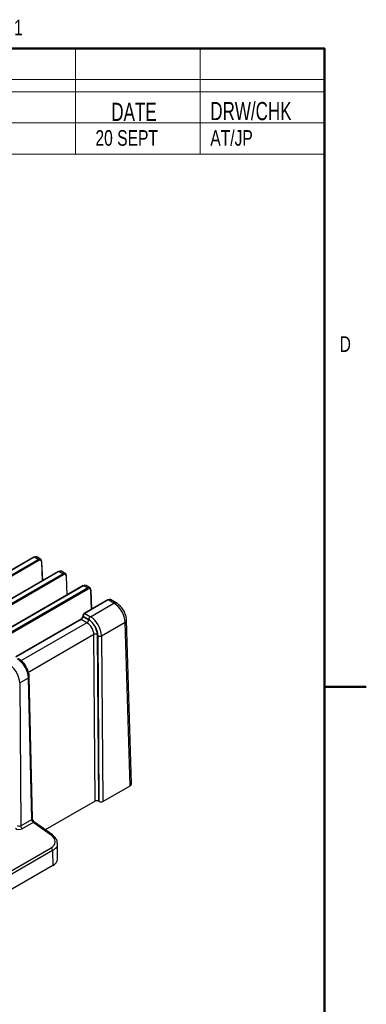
# Model space of a CAD drawing. Header units: millimetres. Extents: x 1 to 863, y 1 to 558.
# Tile 19 of 19: x 792 to 863, y 354 to 555. Entities that reach past the tile are written whole.
import ezdxf

# ---------------------------------------------------------------- set-up
doc = ezdxf.new("R2010")
doc.units = ezdxf.units.MM
doc.styles.add('SLDTEXTSTYLE0', font='TXT', dxfattribs={"width": 0.7})
doc.styles.add('SLDTEXTSTYLE1', font='TXT', dxfattribs={"width": 0.75})

msp = doc.modelspace()

# ---------------------------------------------------------------- linework, layer by layer
at = {"color": 7, "linetype": 'Continuous', "lineweight": 50}
for p, q in [((9.548, 549.252), (854.052, 549.252)), ((854.052, 549.252), (854.052, 9.548)), ((854.052, 419.1), (862.552, 419.1))]:
    msp.add_line(p, q, dxfattribs=at)
at = {"color": 7, "linetype": 'Continuous', "lineweight": 18}
for p, q in [((854.075, 549.275), (600.075, 549.275)), ((803.275, 549.275), (803.275, 527.685)), ((828.675, 549.275), (828.675, 527.685)), ((854.075, 549.275), (854.075, 542.925)), ((854.075, 542.925), (600.075, 542.925)), ((854.075, 542.925), (600.075, 542.925)), ((854.075, 542.925), (854.075, 540.385)), ((854.075, 540.385), (600.075, 540.385)), ((854.075, 540.385), (600.075, 540.385)), ((854.075, 540.385), (854.075, 534.035)), ((854.075, 534.035), (600.075, 534.035)), ((854.075, 534.035), (600.075, 534.035)), ((854.075, 534.035), (854.075, 527.685)), ((854.075, 527.685), (600.075, 527.685))]:
    msp.add_line(p, q, dxfattribs=at)
at = {"color": 7, "linetype": 'Continuous', "lineweight": 25}
for p, q in [((794.763, 445.507), (707.154, 394.931)), ((794.863, 445.497), (707.254, 394.921)), ((708.039, 394.468), (795.648, 445.044)), ((795.79, 444.803), (708.18, 394.227)), ((795.648, 445.044), (794.863, 445.497)), ((796.152, 445.091), (795.359, 445.549)), ((796.507, 440.717), (796.369, 444.48)), ((796.567, 440.752), (796.428, 444.565)), ((799.784, 442.609), (712.174, 392.033)), ((799.884, 442.599), (712.274, 392.023)), ((713.059, 391.57), (800.669, 442.146)), ((800.81, 441.905), (713.201, 391.329)), ((800.669, 442.146), (799.884, 442.599)), ((801.173, 442.193), (800.38, 442.651)), ((801.588, 437.853), (801.448, 441.666)), ((804.804, 439.71), (717.195, 389.134)), ((804.904, 439.7), (717.295, 389.125)), ((801.527, 437.819), (801.39, 441.581)), ((805.689, 439.247), (804.904, 439.7)), ((806.193, 439.295), (805.4, 439.752)), ((718.08, 388.672), (805.689, 439.247)), ((805.831, 439.007), (718.221, 388.431)), ((806.548, 434.92), (806.41, 438.683)), ((806.608, 434.955), (806.469, 438.768)), ((809.825, 436.812), (805.049, 434.055)), ((809.925, 436.802), (805.149, 434.045)), ((806.308, 433.376), (811.084, 436.133)), ((811.084, 436.133), (809.925, 436.802)), ((811.584, 436.183), (810.421, 436.854)), ((805.149, 434.045), (806.308, 433.376)), ((804.324, 432.841), (791.023, 425.162)), ((804.424, 432.831), (791.082, 425.128)), ((805.601, 432.151), (792.112, 424.364)), ((805.601, 432.151), (804.424, 432.831)), ((804.732, 433.526), (804.732, 433.519)), ((804.79, 433.44), (804.79, 433.433)), ((805.955, 432.767), (804.79, 433.44)), ((804.79, 433.433), (805.955, 432.76)), ((808.557, 429.489), (813.376, 432.271)), ((814.384, 398.913), (813.376, 432.271)), ((814.677, 399.331), (813.668, 432.695)), ((807, 429.722), (793.542, 421.952)), ((807.253, 395.777), (807, 429.722)), ((807.707, 429.725), (807.961, 395.777)), ((808.102, 395.695), (807.85, 429.485)), ((808.557, 429.489), (808.809, 395.695)), ((791.88, 419.862), (793.687, 420.905)), ((791.88, 419.862), (792.097, 390.73)), ((794.339, 392.024), (793.687, 420.905)), ((794.485, 392.232), (793.833, 421.113)), ((808.809, 395.695), (814.384, 398.913)), ((807.253, 395.777), (797.098, 389.914)), ((807.961, 395.777), (808.102, 395.695)), ((792.097, 390.73), (794.339, 392.024)), ((798.537, 388.89), (794.905, 391.475)), ((794.657, 391.449), (792.409, 390.152)), ((798.288, 388.865), (794.657, 391.449)), ((753.58, 360.453), (798.29, 386.264)), ((798.602, 385.682), (753.892, 359.871)), ((798.602, 385.682), (798.625, 382.632)), ((799.616, 384.026), (799.583, 387.146)), ((798.625, 382.632), (753.915, 356.822))]:
    msp.add_line(p, q, dxfattribs=at)
for centre, radius, start, end in [((794.805, 445.42), 0.0962, 52.84825, 115.84129), ((795.482, 444.784), 0.308, 3.49815, 57.32875), ((796.331, 444.552), 0.0977, 7.44439, 66.86138), ((796.331, 444.569), 0.097, 293.3316, 357.51262), ((799.826, 442.522), 0.0962, 52.84825, 115.84129), ((800.502, 441.886), 0.308, 3.49815, 57.32875), ((801.351, 441.654), 0.0977, 7.44439, 66.86138), ((801.351, 441.671), 0.097, 293.3316, 357.51262), ((804.846, 439.624), 0.0962, 52.84825, 115.84129), ((805.523, 438.988), 0.308, 3.49815, 57.32875), ((806.372, 438.755), 0.0977, 7.44439, 66.86138), ((806.372, 438.772), 0.097, 293.3316, 357.51262), ((809.866, 436.722), 0.0988, 53.79355, 114.89599), ((811.376, 435.735), 0.494, 65.09809, 126.2314), ((805.091, 433.966), 0.0988, 53.79482, 114.88196), ((804.366, 432.751), 0.0988, 53.79355, 114.89599), ((804.834, 433.532), 0.102, 183.46478, 244.94033), ((804.833, 433.525), 0.102, 183.44351, 244.94224), ((805.186, 432.799), 0.769, 302.62937, 357.08194), ((806.723, 432.728), 0.769, 122.62937, 177.08194), ((813.168, 432.727), 0.501, 294.46778, 356.31527), ((807.357, 429.021), 0.787, 63.58471, 116.99644), ((808.2, 430.19), 0.787, 243.58471, 296.99644), ((793.586, 421.131), 0.247, 293.93375, 355.83523), ((794.238, 392.25), 0.247, 293.93151, 355.85869), ((794.801, 391.267), 0.232, 63.37436, 128.43376), ((792.877, 390.778), 0.782, 183.48236, 233.2216), ((798.433, 388.682), 0.233, 63.41909, 128.42783), ((797.823, 385.639), 0.78, 3.16513, 53.24962), ((797.958, 384.156), 1.663, 293.64904, 355.50521)]:
    msp.add_arc(centre, radius, start, end, dxfattribs=at)
for centre, major_axis, ratio, start_param, end_param in [((794.849, 444.689), (0.515, 0.858), 0.5657248, 0.0096083, 0.7949252), ((795.662, 444.219), (0.485, 0.875), 0.5888071, 5.5047509, 7.0580939), ((795.804, 444.142), (0.385, 0.702), 0.5916241, 5.5020191, 7.0553621), ((799.87, 441.79), (0.515, 0.858), 0.5657248, 0.0096083, 0.7949252), ((800.683, 441.321), (0.485, 0.875), 0.5888071, 5.5047509, 7.0580939), ((800.824, 441.243), (0.385, 0.702), 0.5916241, 5.5020191, 7.0553621), ((804.89, 438.892), (0.515, 0.858), 0.5657248, 0.0096083, 0.7949252), ((805.703, 438.423), (0.485, 0.875), 0.5888071, 5.5047509, 7.0580939), ((805.845, 438.345), (0.385, 0.702), 0.5916241, 5.5020191, 7.0553621), ((809.911, 435.994), (0.515, 0.858), 0.5657248, 0.0096083, 0.7949252), ((811.111, 433.533), (-1.63, 2.758), 0.5704098, 3.9386639, 5.492007), ((805.144, 433.64), (0.256, 0.43), 0.5686592, 0.7925959, 2.3546656), ((804.295, 433.318), (0.363, 0.599), 0.5627777, 3.9387995, 5.5008692), ((804.437, 433.232), (0.263, 0.426), 0.5568468, 3.9432229, 5.5052926), ((805.586, 430.509), (-0.983, 1.742), 0.5836438, 3.9501006, 5.5034437), ((805.938, 430.55), (-1.334, 2.352), 0.5823971, 3.9489662, 5.5023093), ((805.939, 430.71), (-1.233, 2.175), 0.5823971, 3.9489662, 5.5023093), ((806.292, 430.751), (-1.584, 2.785), 0.5816173, 3.948263, 5.501606), ((791.422, 422.167), (-1.619, 2.764), 0.5731145, 3.9408963, 5.4942393), ((789.615, 421.123), (-1.584, 2.785), 0.5816173, 3.948263, 5.3138161), ((813.677, 399.321), (1, 0), 0.5771119, 5.4979394, 6.3006305), ((807.607, 395.572), (0.5, 0), 0.5773756, 0.7855886, 2.3562326), ((808.456, 395.899), (0.5, 0), 0.5773756, 3.9271812, 5.4978252), ((794.692, 391.827), (-0.256, 0.429), 0.5672208, 0.7945047, 2.2308151), ((791.702, 390.657), (0.998, -0.118), 0.6406843, 4.0032211, 5.5738651), ((791.743, 391.039), (0.49, -0.144), 0.7000472, 4.1310426, 5.7016866), ((796.276, 387.7), (2.841, -0.329), 0.640145, 5.5716818, 7.1435042)]:
    msp.add_ellipse(centre, major_axis=major_axis, ratio=ratio, start_param=start_param, end_param=end_param, dxfattribs=at)
for points, knots in [([(813.668, 432.695), (813.655, 432.866), (813.617, 433.342), (813.358, 434.148), (812.856, 435.034), (812.243, 435.742), (811.784, 436.049), (811.584, 436.183)], [0, 0, 0, 0, 0.1292282, 0.3585452, 0.5877632, 0.8199479, 1, 1, 1, 1]), ([(804.804, 433.781), (804.78, 433.73), (804.741, 433.645), (804.735, 433.559), (804.732, 433.526)], [0, 0, 0, 0, 0.6063386, 1, 1, 1, 1]), ([(805.049, 434.055), (805.007, 434.025), (804.917, 433.96), (804.831, 433.855), (804.807, 433.788), (804.804, 433.781)], [0, 0, 0, 0, 0.4376429, 0.9350975, 1, 1, 1, 1]), ([(793.206, 423.13), (793.161, 423.221), (792.968, 423.613), (792.465, 424.19), (791.966, 424.613), (791.691, 424.776), (791.655, 424.797)], [0, 0, 0, 0, 0.1261521, 0.5419866, 0.9398657, 1, 1, 1, 1]), ([(793.833, 421.113), (793.822, 421.27), (793.79, 421.721), (793.6, 422.428), (793.321, 422.926), (793.206, 423.13)], [0, 0, 0, 0, 0.2399606, 0.6885521, 1, 1, 1, 1]), ([(794.905, 391.475), (794.866, 391.507), (794.788, 391.57), (794.665, 391.724), (794.565, 391.902), (794.503, 392.077), (794.487, 392.184), (794.485, 392.225), (794.485, 392.232)], [0, 0, 0, 0, 0.1951152, 0.384352, 0.5869815, 0.792243, 0.9635011, 1, 1, 1, 1]), ([(799.549, 387.18), (799.541, 387.349), (799.523, 387.759), (799.166, 388.363), (798.746, 388.715), (798.537, 388.89)], [0, 0, 0, 0, 0.2589719, 0.629659, 1, 1, 1, 1]), ([(799.535, 387.175), (799.547, 387.049), (799.582, 386.684), (799.257, 386.144), (798.809, 385.828), (798.602, 385.682)], [0, 0, 0, 0, 0.2199783, 0.6390348, 1, 1, 1, 1])]:
    msp.add_open_spline(points, degree=3, knots=knots, dxfattribs=at)

# ---------------------------------------------------------------- texts
at = {"color": 7, "linetype": 'Continuous', "lineweight": 0}
for s, insert, char_height, attachment_point, style in [('1', (791.601, 555.097), 3.175, 2, 'SLDTEXTSTYLE1'), ('DATE', (810.558, 538.156), 3.7042, 1, 'SLDTEXTSTYLE0'), ('DRW/CHK', (830.743, 538.319), 3.7042, 1, 'SLDTEXTSTYLE0'), ('20 SEPT', (807.325, 532.576), 3.175, 1, 'SLDTEXTSTYLE1'), ('AT/JP', (830.743, 532.576), 3.175, 1, 'SLDTEXTSTYLE1'), ('D', (858.266, 490.545), 3.175, 2, 'SLDTEXTSTYLE1')]:
    msp.add_mtext(s, dxfattribs=dict(at, insert=insert, char_height=char_height, attachment_point=attachment_point, style=style))

doc.saveas('drawing.dxf')
